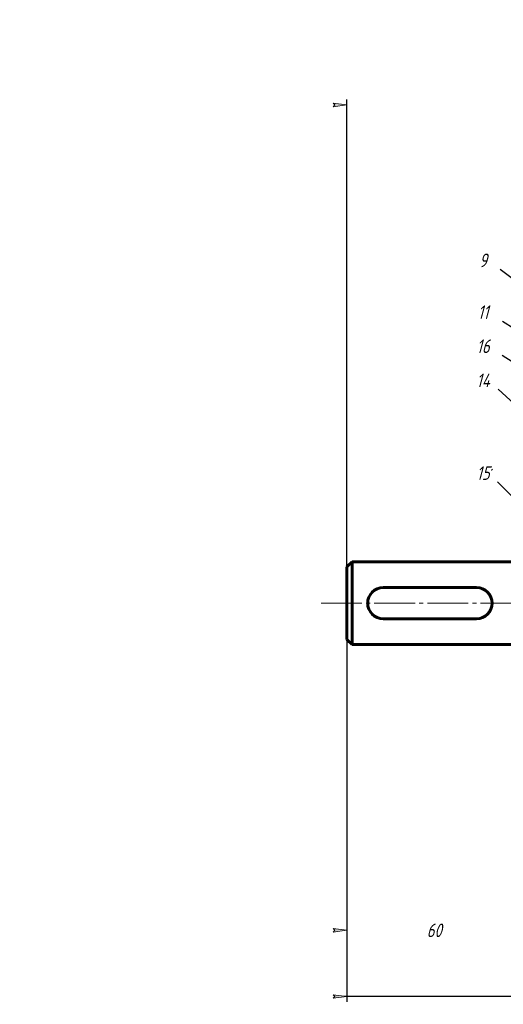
# Model space of a CAD drawing. Header units: millimetres. Extents: x 0 to 841, y 0 to 594.
# Tile 2 of 6: x 0 to 177, y 233 to 594. Entities that reach past the tile are written whole.
import ezdxf

# ---------------------------------------------------------------- set-up
doc = ezdxf.new("R2010")
doc.units = ezdxf.units.MM
for name, pattern in [('K5LT_AXLED', [19.5, 15, -1.5, 1.5, -1.5]), ('K5LT_BASIC', [0]), ('K5LT_THIN', [0])]:
    doc.linetypes.add(name, pattern=pattern)
doc.styles.add('KDIMTEXTSTYLE', font='GOST_AU.SHX', dxfattribs={"width": 0.96, "oblique": 15, "height": 5})
doc.dimstyles.new('KDIMSTYLE (1.00)', dxfattribs={"dimtxt": 5, "dimasz": 1, "dimexe": 2, "dimexo": 0, "dimgap": 1, "dimtad": 1, "dimtxsty": 'KDIMTEXTSTYLE', "dimsah": 1, "dimcen": 0, "dimdle": 1, "dimadec": 0, "dimazin": 0, "dimtfac": 0.667, "dimtmove": 0, "dimatfit": 3, "dimfxl": 1, "dimtvp": 1, "dimtfill": 1, "dimtolj": 1, "dimtzin": 0, "dimarcsym": 0})

# ---------------------------------------------------------------- blocks, each defined once
blk = doc.blocks.new('KDIMARROW_00')
at = {"color": 0, "linetype": 'K5LT_THIN', "lineweight": 18}
blk.add_line((0, 0), (-1, 0), dxfattribs=at)
blk = doc.blocks.new('KDIMARROW_01')
blk.add_hatch(color=0).paths.add_polyline_path([(-5, -0.66), (0, 0), (-5, 0.66), (-4.5, 0)])
at = {"color": 0, "linetype": 'K5LT_THIN', "lineweight": 18}
for p, q in [((-4.5, 0), (-5, 0.66)), ((-5, 0.66), (0, 0)), ((0, 0), (-5, -0.66)), ((-5, -0.66), (-4.5, 0)), ((0, 0), (-1, 0))]:
    blk.add_line(p, q, dxfattribs=at)

msp = doc.modelspace()

# ---------------------------------------------------------------- linework, layer by layer
at = {"color": 5, "linetype": 'K5LT_BASIC', "lineweight": 60, "true_color": 0x0000ff}
for p, q in [((120, 393.307), (121.901, 395.208)), ((121.901, 395.208), (182.734, 395.208)), ((121.901, 395.208), (121.901, 380)), ((120, 380), (120, 393.307)), ((167.526, 385.703), (133.307, 385.703)), ((120, 380), (120, 366.693)), ((121.901, 364.792), (121.901, 380)), ((167.526, 374.297), (133.307, 374.297)), ((120, 366.693), (121.901, 364.792)), ((121.901, 364.792), (182.734, 364.792))]:
    msp.add_line(p, q, dxfattribs=at)
at = {"color": 30, "linetype": 'K5LT_AXLED', "lineweight": 18, "true_color": 0xff8000}
msp.add_line((110.495, 380), (490.703, 380), dxfattribs=at)
at = {"color": 5, "linetype": 'K5LT_BASIC', "lineweight": 60, "true_color": 0x0000ff}
for centre, start, end in [((133.307, 380), 90, 180), ((167.526, 380), 0, 90), ((133.307, 380), 180, 270), ((167.526, 380), 270, 0)]:
    msp.add_arc(centre, 5.703, start, end, dxfattribs=at)

# ---------------------------------------------------------------- dimensions: what is measured, and where the dimension line sits
at = {"color": 7}
for base, p1, p2, location, text in [((120, 562.724), (313.906, 506.255), (120, 393.307), (217, 562.724), '\\H5.0;\\W0.965;\\Q15;\\H5.0;\\W0.965;\\Q15;\\Q15;228,3'), ((120, 260), (184.635, 362.891), (120, 366.693), (152, 260), '\\H5.0;\\W0.965;\\Q15;\\H5.0;\\W0.965;\\Q15;\\Q15;60')]:
    msp.add_linear_dim(base=base, p1=p1, p2=p2, location=location, text=text, dimstyle='KDIMSTYLE (1.00)', override={"dimexo": 0, "dimblk1": 'KDIMARROW_01', "dimblk2": 'KDIMARROW_01', "dimse1": 0, "dimse2": 0, "dimclrt": 7, "dimtolj": 1}, dxfattribs=at).render()
for base, p1, p2, angle, location, text in [((241.927, 452.724), (171.927, 505.724), (241.927, 452.724), 322.86908, (169.927, 505.724), '\\H5.0;\\W0.965;\\Q15;\\H5.0;\\W0.965;\\Q15;\\Q15;9'), ((262.287, 429.44), (171.927, 486.724), (262.287, 429.44), 327.62751, (169.927, 486.724), '\\H5.0;\\W0.965;\\Q15;\\H5.0;\\W0.965;\\Q15;\\Q15;11'), ((238.43, 431.328), (171.927, 474.224), (238.43, 431.328), 327.1773, (169.927, 474.224), '\\H5.0;\\W0.965;\\Q15;\\H5.0;\\W0.965;\\Q15;\\Q15;16'), ((220.927, 416.724), (171.927, 461.724), (220.927, 416.724), 317.43665, (169.927, 461.724), '\\H5.0;\\W0.965;\\Q15;\\H5.0;\\W0.965;\\Q15;\\Q15;14'), ((186.927, 412.724), (171.927, 427.724), (186.927, 412.724), 315, (169.927, 427.724), '\\H5.0;\\W0.965;\\Q15;\\H5.0;\\W0.965;\\Q15;\\Q15;15')]:
    msp.add_linear_dim(base=base, p1=p1, p2=p2, angle=angle, location=location, text=text, dimstyle='KDIMSTYLE (1.00)', override={"dimexo": 0, "dimtoh": 1, "dimblk1": 'KDIMARROW_00', "dimblk2": 'KDIMARROW_00', "dimse1": 0, "dimse2": 0, "dimclrt": 7, "dimtmove": 1, "dimtolj": 1}, dxfattribs=at).render()
msp.add_linear_dim(base=(120, 235.724), p1=(485, 380), p2=(120, 380), location=(303, 235.724), dimstyle='KDIMSTYLE (1.00)', override={"dimexo": 0, "dimpost": '\\H5.0;\\W0.965;\\Q15;<>', "dimblk1": 'KDIMARROW_01', "dimblk2": 'KDIMARROW_01', "dimse1": 0, "dimse2": 0, "dimclrt": 7, "dimtolj": 1}, dxfattribs=at).render()

doc.saveas('drawing.dxf')
